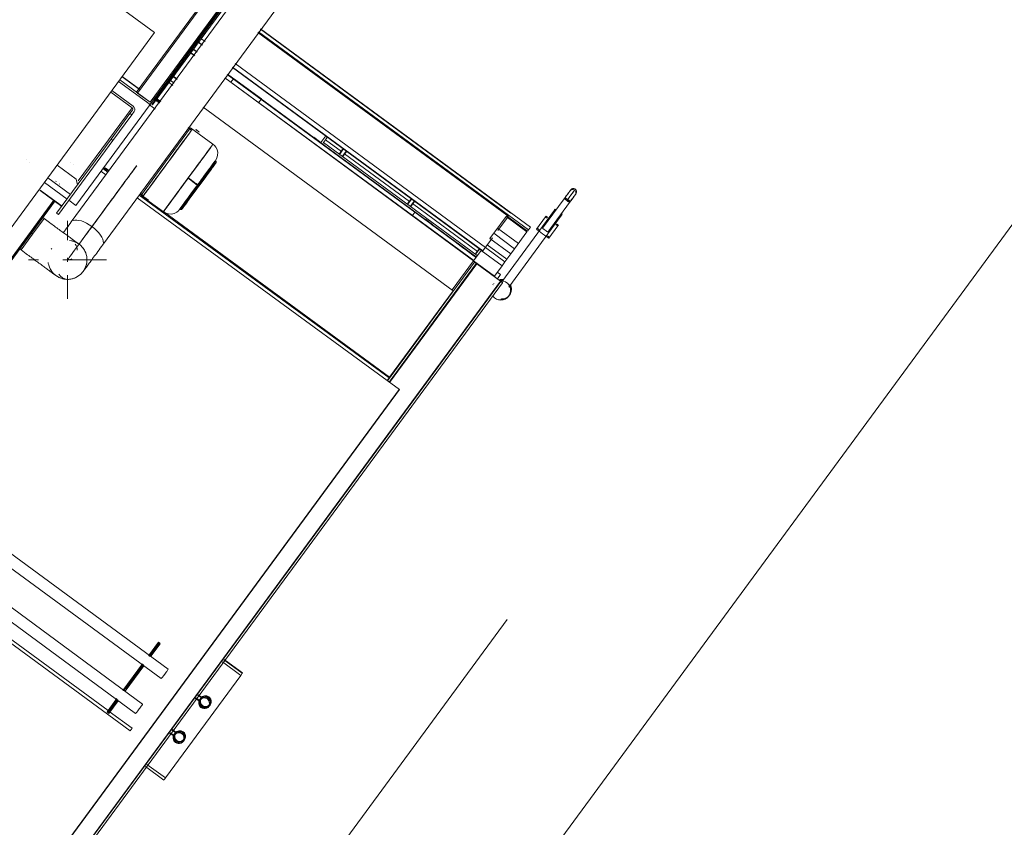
# Model space of a CAD drawing. Header units: metres. Extents: x 135583 to 135939, y 457896 to 458258.
# Tile 160 of 256: x 135760.85 to 135763.12, y 457917.88 to 457919.75. Entities that reach past the tile are written whole.
import ezdxf

# ---------------------------------------------------------------- set-up
doc = ezdxf.new("R2010")
doc.units = ezdxf.units.M
doc.linetypes.add('Hidden', pattern=[4, 2, -2])
doc.layers.add('NIEUWE INSTALLATIE', color=250, linetype='Continuous', lineweight=0)

msp = doc.modelspace()

# ---------------------------------------------------------------- linework, layer by layer
at = {"layer": 'NIEUWE INSTALLATIE'}
for p, q in [((135767.4175, 457925.0987), (135758.9806, 457913.6148)), ((135767.4175, 457925.0987), (135758.9806, 457913.6148)), ((135762.9012, 457921.9172), (135760.9665, 457919.2839)), ((135761.0391, 457919.2306), (135762.9737, 457921.8639)), ((135761.5423, 457920.1621), (135761.1165, 457919.5827)), ((135761.5455, 457920.1614), (135761.1197, 457919.5819)), ((135761.1487, 457919.5606), (135761.5745, 457920.1401)), ((135761.1504, 457919.5578), (135761.5761, 457920.1372)), ((135761.5737, 457920.1306), (135761.1586, 457919.5656)), ((135761.1603, 457919.5628), (135761.5753, 457920.1278)), ((135760.7722, 457920.0058), (135761.159, 457919.7216)), ((135760.7865, 457919.2145), (135761.159, 457919.7216)), ((135761.2756, 457919.7007), (135761.2658, 457919.7079)), ((135761.3979, 457919.7217), (135761.973, 457919.2992)), ((135761.9766, 457919.2974), (135761.3983, 457919.7222)), ((135761.3992, 457919.7233), (135762.0225, 457919.2654)), ((135762.0227, 457919.2656), (135761.3993, 457919.7236)), ((135761.4035, 457919.7292), (135761.9817, 457919.3044)), ((135762.0275, 457919.272), (135761.4041, 457919.73)), ((135761.2595, 457919.6993), (135761.2692, 457919.6921)), ((135761.2696, 457919.6927), (135761.2599, 457919.6999)), ((135761.2696, 457919.6927), (135761.2599, 457919.6999)), ((135761.2514, 457919.668), (135761.2417, 457919.6751)), ((135761.2518, 457919.6684), (135761.242, 457919.6756)), ((135761.2477, 457919.6833), (135761.2574, 457919.6761)), ((135761.2578, 457919.6766), (135761.2481, 457919.6838)), ((135761.3387, 457919.6411), (135761.9138, 457919.2186)), ((135761.9174, 457919.2168), (135761.3391, 457919.6416)), ((135761.9174, 457919.2168), (135761.3391, 457919.6416)), ((135761.9233, 457919.2249), (135761.345, 457919.6497)), ((135761.084, 457919.6194), (135761.1233, 457919.5904)), ((135761.1239, 457919.5911), (135761.0845, 457919.6201)), ((135761.2015, 457919.6204), (135761.2111, 457919.6133)), ((135761.2035, 457919.6198), (135761.2019, 457919.6209)), ((135761.2036, 457919.6198), (135761.2033, 457919.6194)), ((135761.2036, 457919.6198), (135761.2033, 457919.6194)), ((135761.2036, 457919.6198), (135761.2033, 457919.6194)), ((135761.2033, 457919.6194), (135761.2036, 457919.6198)), ((135761.2035, 457919.6193), (135761.2038, 457919.6197)), ((135761.2036, 457919.6198), (135761.2036, 457919.6198)), ((135761.2036, 457919.6198), (135761.205, 457919.6187)), ((135761.2036, 457919.6198), (135761.2036, 457919.6198)), ((135761.2037, 457919.6191), (135761.204, 457919.6195)), ((135761.2042, 457919.6187), (135761.2045, 457919.6191)), ((135761.2045, 457919.6185), (135761.2048, 457919.6189)), ((135761.205, 457919.6187), (135761.2047, 457919.6183)), ((135761.2048, 457919.6183), (135761.2051, 457919.6187)), ((135761.2049, 457919.6182), (135761.2052, 457919.6186)), ((135761.2052, 457919.6186), (135761.205, 457919.6187)), ((135761.205, 457919.6187), (135761.2057, 457919.6182)), ((135761.2115, 457919.6139), (135761.205, 457919.6187)), ((135761.205, 457919.6181), (135761.2053, 457919.6185)), ((135761.207, 457919.6173), (135761.2053, 457919.6185)), ((135761.2057, 457919.6182), (135761.2054, 457919.6178)), ((135761.2058, 457919.6181), (135761.2056, 457919.6177)), ((135761.206, 457919.618), (135761.2057, 457919.6176)), ((135761.2062, 457919.6178), (135761.2059, 457919.6174)), ((135761.2063, 457919.6177), (135761.206, 457919.6173)), ((135761.2064, 457919.6177), (135761.2061, 457919.6173)), ((135761.2062, 457919.6172), (135761.2065, 457919.6176)), ((135761.2065, 457919.6176), (135761.2062, 457919.6172)), ((135761.2067, 457919.6169), (135761.207, 457919.6173)), ((135761.2094, 457919.6156), (135761.207, 457919.6173)), ((135761.2072, 457919.6165), (135761.2075, 457919.6169)), ((135761.896, 457919.1944), (135761.321, 457919.6169)), ((135761.8963, 457919.1949), (135761.3213, 457919.6173)), ((135761.3269, 457919.625), (135761.7601, 457919.3068)), ((135761.9023, 457919.2031), (135761.3273, 457919.6256)), ((135761.076, 457919.6085), (135761.1485, 457919.5552)), ((135761.1487, 457919.5606), (135761.0786, 457919.6121)), ((135761.1914, 457919.6067), (135761.201, 457919.5996)), ((135761.195, 457919.6115), (135761.2046, 457919.6044)), ((135761.2077, 457919.6161), (135761.208, 457919.6165)), ((135761.2082, 457919.6158), (135761.2085, 457919.6162)), ((135761.2084, 457919.6156), (135761.2087, 457919.616)), ((135761.2088, 457919.6154), (135761.2091, 457919.6158)), ((135761.2091, 457919.6158), (135761.2107, 457919.6146)), ((135761.2092, 457919.6149), (135761.2095, 457919.6153)), ((135761.2093, 457919.6149), (135761.2096, 457919.6153)), ((135761.2095, 457919.6148), (135761.2098, 457919.6152)), ((135761.3354, 457919.607), (135761.3411, 457919.6147)), ((135761.3411, 457919.6147), (135761.3416, 457919.6154)), ((135761.4061, 457919.5681), (135761.3416, 457919.6154)), ((135761.0577, 457919.5837), (135761.1069, 457919.5476)), ((135761.1096, 457919.5512), (135761.0604, 457919.5873)), ((135761.1487, 457919.5606), (135761.1197, 457919.5819)), ((135761.1485, 457919.5552), (135760.9772, 457919.3221)), ((135761.1465, 457919.5552), (135761.1607, 457919.5448)), ((135761.1485, 457919.5552), (135761.1504, 457919.5578)), ((135761.1524, 457919.5555), (135761.1586, 457919.564)), ((135761.154, 457919.5543), (135761.1524, 457919.5555)), ((135761.1603, 457919.5628), (135761.154, 457919.5543)), ((135761.161, 457919.5652), (135761.1705, 457919.5582)), ((135761.1627, 457919.5676), (135761.1723, 457919.5606)), ((135761.1638, 457919.5691), (135761.1734, 457919.5621)), ((135761.2713, 457919.5493), (135761.8487, 457919.125)), ((135761.3999, 457919.5596), (135761.4056, 457919.5673)), ((135761.4056, 457919.5673), (135761.4061, 457919.5681)), ((135761.1069, 457919.5476), (135760.9829, 457919.3789)), ((135761.0587, 457919.4753), (135761.1021, 457919.5343)), ((135761.1062, 457919.5314), (135761.0628, 457919.4723)), ((135761.1021, 457919.5343), (135761.108, 457919.5423)), ((135761.1021, 457919.5343), (135761.1062, 457919.5314)), ((135761.112, 457919.5394), (135761.1062, 457919.5314)), ((135761.2423, 457919.5013), (135761.1846, 457919.4227)), ((135761.2445, 457919.4959), (135761.2364, 457919.5018)), ((135761.2364, 457919.5017), (135761.2399, 457919.498)), ((135761.2444, 457919.4958), (135761.2364, 457919.5017)), ((135761.2446, 457919.4961), (135761.2365, 457919.502)), ((135761.2399, 457919.4981), (135761.2405, 457919.4975)), ((135761.294, 457919.4634), (135761.2423, 457919.5013)), ((135761.5429, 457919.4672), (135761.5547, 457919.4832)), ((135761.0587, 457919.4753), (135760.9328, 457919.3039)), ((135761.0628, 457919.4723), (135760.9369, 457919.301)), ((135761.0628, 457919.4723), (135761.0587, 457919.4753)), ((135761.5268, 457919.479), (135761.5272, 457919.4795)), ((135761.5429, 457919.4672), (135761.5268, 457919.479)), ((135761.5433, 457919.4677), (135761.5272, 457919.4795)), ((135761.5429, 457919.4672), (135761.5433, 457919.4677)), ((135761.5539, 457919.4737), (135761.5492, 457919.4672)), ((135761.9046, 457919.2061), (135761.5492, 457919.4672)), ((135761.5588, 457919.4803), (135761.5539, 457919.4737)), ((135761.591, 457919.4464), (135761.5539, 457919.4737)), ((135761.595, 457919.4536), (135761.5854, 457919.4406)), ((135761.5958, 457919.453), (135761.5862, 457919.44)), ((135761.5925, 457919.4503), (135761.5922, 457919.4493)), ((135761.6023, 457919.4483), (135761.5927, 457919.4352)), ((135761.5935, 457919.4346), (135761.6031, 457919.4477)), ((135761.7481, 457919.331), (135761.5974, 457919.4417)), ((135761.5998, 457919.4437), (135761.6006, 457919.4443)), ((135760.8627, 457919.428), (135760.8627, 457919.428)), ((135760.8707, 457919.422), (135760.8707, 457919.4221)), ((135760.9339, 457919.4152), (135760.9783, 457919.3826)), ((135760.964, 457919.4223), (135760.9639, 457919.4222)), ((135760.9639, 457919.4222), (135760.9639, 457919.4222)), ((135760.972, 457919.4163), (135760.972, 457919.4163)), ((135760.972, 457919.4163), (135760.972, 457919.4163)), ((135761.1846, 457919.4227), (135761.1285, 457919.3465)), ((135761.3003, 457919.4246), (135761.2994, 457919.4253)), ((135761.3003, 457919.4246), (135761.2996, 457919.4238)), ((135761.0352, 457919.401), (135761.0465, 457919.3927)), ((135761.0399, 457919.4074), (135761.0513, 457919.3991)), ((135761.053, 457919.4015), (135761.0417, 457919.4098)), ((135761.053, 457919.4015), (135761.0417, 457919.4098)), ((135761.0452, 457919.4093), (135761.054, 457919.4028)), ((135761.2462, 457919.3983), (135761.2362, 457919.3848)), ((135760.9047, 457919.3754), (135760.9571, 457919.3369)), ((135760.9127, 457919.3862), (135760.965, 457919.3477)), ((135760.9314, 457919.3779), (135760.9311, 457919.3776)), ((135760.9314, 457919.3779), (135760.9314, 457919.3779)), ((135760.9392, 457919.3716), (135760.9394, 457919.372)), ((135760.9392, 457919.3716), (135760.9392, 457919.3716)), ((135760.9394, 457919.372), (135760.9395, 457919.372)), ((135760.981, 457919.3695), (135760.9783, 457919.3826)), ((135761.2181, 457919.3128), (135761.2589, 457919.3683)), ((135761.2362, 457919.3848), (135761.2201, 457919.3628)), ((135761.2707, 457919.3814), (135761.2704, 457919.3816)), ((135760.8951, 457919.3575), (135760.9452, 457919.3207)), ((135760.8951, 457919.3563), (135760.9446, 457919.3199)), ((135761.1238, 457919.346), (135761.7008, 457918.9237)), ((135761.1254, 457919.3507), (135761.13, 457919.3484)), ((135761.1449, 457919.334), (135761.1254, 457919.3483)), ((135761.1449, 457919.334), (135761.1254, 457919.3483)), ((135761.1255, 457919.3508), (135761.13, 457919.3485)), ((135761.1264, 457919.3496), (135761.1333, 457919.3445)), ((135761.1276, 457919.3452), (135761.1793, 457919.3072)), ((135761.2502, 457919.3542), (135761.2505, 457919.354)), ((135760.1168, 457918.2268), (135760.9291, 457919.3325)), ((135760.6104, 457918.9045), (135760.9263, 457919.3346)), ((135760.6107, 457918.9043), (135760.9266, 457919.3343)), ((135760.9284, 457919.333), (135760.6125, 457918.903)), ((135760.9291, 457919.3325), (135760.9008, 457919.294)), ((135760.9772, 457919.3221), (135760.9611, 457919.3339)), ((135761.1191, 457919.3396), (135761.6961, 457918.9173)), ((135761.2053, 457919.3426), (135761.193, 457919.3259)), ((135761.7522, 457919.3382), (135761.7426, 457919.3251)), ((135761.753, 457919.3376), (135761.7434, 457919.3245)), ((135761.7497, 457919.3348), (135761.7493, 457919.3338)), ((135761.7594, 457919.3328), (135761.7498, 457919.3198)), ((135761.7506, 457919.3192), (135761.7602, 457919.3322)), ((135761.9053, 457919.2155), (135761.7546, 457919.3262)), ((135761.7569, 457919.3282), (135761.7578, 457919.3289)), ((135762.1055, 457919.3377), (135762.0552, 457919.2692)), ((135762.0673, 457919.2603), (135762.1176, 457919.3288)), ((135760.9369, 457919.301), (135760.9328, 457919.3039)), ((135761.1843, 457919.3141), (135761.1793, 457919.3072)), ((135761.7017, 457918.9249), (135761.18, 457919.3082)), ((135761.7017, 457918.9249), (135761.18, 457919.3082)), ((135761.2172, 457919.3135), (135761.2181, 457919.3128)), ((135761.2235, 457919.3201), (135761.2181, 457919.3128)), ((135761.2218, 457919.3197), (135761.2202, 457919.3176)), ((135761.7601, 457919.3068), (135761.7545, 457919.2991)), ((135762.0831, 457919.3115), (135761.9611, 457919.1454)), ((135761.9772, 457919.1335), (135762.0993, 457919.2997)), ((135762.0847, 457919.3137), (135762.0832, 457919.3116)), ((135762.0993, 457919.2997), (135762.1009, 457919.3019)), ((135760.8741, 457919.2577), (135760.9008, 457919.294)), ((135760.904, 457919.2916), (135760.8773, 457919.2554)), ((135760.8773, 457919.2554), (135760.904, 457919.2916)), ((135760.904, 457919.2916), (135760.9008, 457919.294)), ((135760.9161, 457919.2828), (135760.904, 457919.2916)), ((135760.9579, 457919.2421), (135760.9579, 457919.2862)), ((135761.7847, 457919.2895), (135761.7851, 457919.29)), ((135761.8008, 457919.2777), (135761.7847, 457919.2895)), ((135761.8012, 457919.2782), (135761.7851, 457919.29)), ((135761.902, 457919.2026), (135761.799, 457919.2783)), ((135761.8008, 457919.2777), (135761.8012, 457919.2782)), ((135761.9424, 457919.2576), (135761.9709, 457919.2963)), ((135761.9766, 457919.2974), (135761.9519, 457919.2638)), ((135761.9709, 457919.2963), (135762.0192, 457919.2608)), ((135761.9722, 457919.2982), (135762.0206, 457919.2627)), ((135762.062, 457919.2954), (135762.0413, 457919.2672)), ((135762.0636, 457919.2976), (135762.062, 457919.2955)), ((135762.0902, 457919.2747), (135762.0918, 457919.2769)), ((135760.8475, 457919.2215), (135760.8741, 457919.2577)), ((135760.8773, 457919.2554), (135760.8507, 457919.2191)), ((135760.8507, 457919.2191), (135760.8773, 457919.2554)), ((135760.8741, 457919.2577), (135760.8773, 457919.2554)), ((135761.9423, 457919.2575), (135761.9337, 457919.2457)), ((135761.9424, 457919.2576), (135761.9907, 457919.222)), ((135761.9998, 457919.2344), (135761.9514, 457919.2699)), ((135762.0192, 457919.2608), (135761.9907, 457919.222)), ((135762.0205, 457919.2626), (135762.0225, 457919.2654)), ((135762.0225, 457919.2654), (135762.0227, 457919.2656)), ((135762.0275, 457919.272), (135762.0227, 457919.2656)), ((135762.0695, 457919.2465), (135762.0902, 457919.2747)), ((135761.9395, 457919.2469), (135761.9174, 457919.2168)), ((135761.9728, 457919.1977), (135761.9277, 457919.2308)), ((135761.9337, 457919.2457), (135761.9363, 457919.2493)), ((135761.9337, 457919.2457), (135761.982, 457919.2102)), ((135760.8475, 457919.2215), (135760.8507, 457919.2191)), ((135760.8507, 457919.2191), (135760.8628, 457919.2102)), ((135760.9203, 457919.2209), (135760.9214, 457919.2224)), ((135761.9133, 457919.218), (135761.8956, 457919.1939)), ((135761.9093, 457919.2227), (135761.8997, 457919.2097)), ((135761.9101, 457919.2221), (135761.9005, 457919.2091)), ((135761.9068, 457919.2193), (135761.9065, 457919.2184)), ((135761.9138, 457919.2186), (135761.9133, 457919.218)), ((135761.9616, 457919.1825), (135761.9133, 457919.218)), ((135761.9231, 457919.2246), (135761.9683, 457919.1915)), ((135761.9728, 457919.1977), (135761.982, 457919.2102)), ((135761.982, 457919.2102), (135761.9907, 457919.222)), ((135760.8679, 457919.1962), (135760.8911, 457919.1962)), ((135760.9468, 457919.1962), (135761.0479, 457919.1962)), ((135760.9579, 457919.1921), (135760.9579, 457919.2011)), ((135761.6969, 457918.9167), (135761.8982, 457919.1908)), ((135761.9023, 457919.1878), (135761.7009, 457918.9138)), ((135761.9031, 457919.1872), (135761.7018, 457918.9132)), ((135761.8463, 457919.1268), (135761.8956, 457919.1939)), ((135761.8956, 457919.1939), (135761.895, 457919.1931)), ((135761.895, 457919.1931), (135761.9434, 457919.1576)), ((135761.8952, 457919.1934), (135761.8985, 457919.191)), ((135761.8956, 457919.1939), (135761.9439, 457919.1584)), ((135761.8983, 457919.1908), (135761.8985, 457919.1911)), ((135761.8985, 457919.1912), (135761.8999, 457919.1901)), ((135761.9031, 457919.1872), (135761.9579, 457919.1469)), ((135761.9034, 457919.1876), (135761.9582, 457919.1473)), ((135761.9616, 457919.1825), (135761.9683, 457919.1915)), ((135761.9683, 457919.1915), (135761.9728, 457919.1977)), ((135761.9439, 457919.1584), (135761.9616, 457919.1825)), ((135761.958, 457919.1622), (135761.9507, 457919.1676)), ((135761.958, 457919.1622), (135761.9509, 457919.1527)), ((135761.9579, 457919.1469), (135758.4055, 457914.3117)), ((135758.4064, 457914.3111), (135761.9587, 457919.1463)), ((135761.9627, 457919.1434), (135758.4104, 457914.3082)), ((135760.9579, 457919.1062), (135760.9579, 457919.1607)), ((135761.9413, 457919.1395), (135761.9408, 457919.1389)), ((135761.9429, 457919.1417), (135761.9424, 457919.1411)), ((135761.963, 457919.1438), (135761.9627, 457919.1434)), ((135761.8487, 457919.125), (135761.7017, 457918.9249)), ((135761.4474, 457919.1106), (135761.4408, 457919.1155)), ((135761.9771, 457919.1122), (135761.9775, 457919.1129)), ((135761.9787, 457919.1144), (135761.9791, 457919.1151)), ((135761.6961, 457918.9173), (135761.7008, 457918.9237)), ((135761.6961, 457918.9173), (135761.7245, 457918.8964)), ((135761.7008, 457918.9237), (135761.7017, 457918.9249)), ((135761.7244, 457918.8965), (135760.5403, 457917.2848)), ((135761.7245, 457918.8964), (135760.5404, 457917.2847)), ((135761.7244, 457918.8965), (135761.7245, 457918.8964)), ((135761.1905, 457918.2503), (135760.5462, 457918.7234)), ((135760.5303, 457918.7017), (135761.1746, 457918.2286)), ((135761.1313, 457918.1697), (135760.487, 457918.6428)), ((135761.1026, 457918.1076), (135760.4053, 457918.6196)), ((135760.4711, 457918.6211), (135761.1153, 457918.148)), ((135761.0519, 457918.1547), (135760.493, 457918.5651)), ((135761.1679, 457918.3126), (135761.1449, 457918.2813)), ((135761.1703, 457918.3109), (135761.1473, 457918.2795)), ((135761.1481, 457918.2821), (135761.1694, 457918.3111)), ((135761.1505, 457918.2803), (135761.1718, 457918.3093)), ((135761.1694, 457918.3111), (135761.1679, 457918.3126)), ((135761.1679, 457918.3126), (135761.1703, 457918.3109)), ((135761.1694, 457918.3111), (135761.1718, 457918.3093)), ((135761.1718, 457918.3093), (135761.1703, 457918.3109)), ((135761.1505, 457918.2803), (135761.1481, 457918.2821)), ((135761.1313, 457918.2628), (135761.0857, 457918.2007)), ((135761.0889, 457918.2015), (135761.1315, 457918.2595)), ((135761.0913, 457918.1997), (135761.134, 457918.2578)), ((135761.1338, 457918.2611), (135761.0923, 457918.2047)), ((135761.1315, 457918.2595), (135761.134, 457918.2578)), ((135761.3157, 457918.267), (135761.3581, 457918.2359)), ((135761.3193, 457918.2719), (135761.3616, 457918.2408)), ((135761.32, 457918.2728), (135761.3623, 457918.2417)), ((135761.3581, 457918.2359), (135761.184, 457917.999)), ((135761.3616, 457918.2408), (135761.3581, 457918.2359)), ((135761.3623, 457918.2417), (135761.3616, 457918.2408)), ((135761.0913, 457918.1997), (135761.0889, 457918.2015)), ((135761.2591, 457918.19), (135761.2665, 457918.1846)), ((135761.2593, 457918.1903), (135761.2667, 457918.1849)), ((135761.2597, 457918.1908), (135761.267, 457918.1854)), ((135761.2599, 457918.1911), (135761.2672, 457918.1857)), ((135761.2656, 457918.1835), (135761.2667, 457918.1849)), ((135761.267, 457918.1854), (135761.2665, 457918.1846)), ((135761.2667, 457918.1849), (135761.2672, 457918.1857)), ((135761.0721, 457918.1823), (135761.0495, 457918.1515)), ((135761.051, 457918.1499), (135761.0723, 457918.1789)), ((135761.0745, 457918.1805), (135761.0519, 457918.1497)), ((135761.0534, 457918.1482), (135761.0748, 457918.1772)), ((135761.0723, 457918.1789), (135761.0748, 457918.1772)), ((135761.2611, 457918.1774), (135761.2538, 457918.1828)), ((135761.2539, 457918.183), (135761.2613, 457918.1776)), ((135761.2617, 457918.1782), (135761.2543, 457918.1836)), ((135761.2545, 457918.1839), (135761.2619, 457918.1784)), ((135761.2617, 457918.1782), (135761.2611, 457918.1774)), ((135761.2613, 457918.1776), (135761.2611, 457918.1774)), ((135761.2613, 457918.1776), (135761.2619, 457918.1784)), ((135761.2619, 457918.1784), (135761.2634, 457918.1804)), ((135761.2656, 457918.1835), (135761.2634, 457918.1804)), ((135761.2851, 457918.1645), (135761.2873, 457918.1676)), ((135761.0495, 457918.1515), (135761.0519, 457918.1497)), ((135761.0495, 457918.1515), (135761.051, 457918.1499)), ((135761.0534, 457918.1482), (135761.051, 457918.1499)), ((135761.0519, 457918.1497), (135761.0534, 457918.1482)), ((135761.1073, 457918.114), (135761.0543, 457918.1529)), ((135761.1073, 457918.114), (135761.1026, 457918.1076)), ((135761.2019, 457918.0968), (135761.1945, 457918.1022)), ((135761.1947, 457918.1025), (135761.2021, 457918.097)), ((135761.2025, 457918.0976), (135761.1951, 457918.103)), ((135761.1953, 457918.1033), (135761.2027, 457918.0979)), ((135761.1998, 457918.1095), (135761.2072, 457918.104)), ((135761.2, 457918.1098), (135761.2074, 457918.1043)), ((135761.2004, 457918.1103), (135761.2078, 457918.1048)), ((135761.2006, 457918.1106), (135761.208, 457918.1051)), ((135761.2025, 457918.0976), (135761.2019, 457918.0968)), ((135761.2021, 457918.097), (135761.2019, 457918.0968)), ((135761.2021, 457918.097), (135761.2027, 457918.0979)), ((135761.2027, 457918.0979), (135761.2042, 457918.0999)), ((135761.2064, 457918.1029), (135761.2042, 457918.0999)), ((135761.2064, 457918.1029), (135761.2074, 457918.1043)), ((135761.2078, 457918.1048), (135761.2072, 457918.104)), ((135761.2074, 457918.1043), (135761.208, 457918.1051)), ((135761.2259, 457918.0839), (135761.2281, 457918.087)), ((135761.138, 457918.0254), (135761.1805, 457917.9942)), ((135761.184, 457917.999), (135761.1415, 457918.0302))]:
    msp.add_line(p, q, dxfattribs=at)
at = {"layer": 'NIEUWE INSTALLATIE', "linetype": 'Hidden'}
msp.add_line((135758.4213, 457913.5296), (135765.8222, 457923.6032), dxfattribs=at)
at = {"layer": 'NIEUWE INSTALLATIE', "flags": 128}
for points in [[(135761.2073, 457919.6167), (135761.2074, 457919.6168), (135761.2075, 457919.6169)], [(135761.2087, 457919.616), (135761.2081, 457919.6164), (135761.2075, 457919.6169)], [(135761.2075, 457919.6169), (135761.2077, 457919.6167), (135761.208, 457919.6165)], [(135761.2376, 457919.5005), (135761.2382, 457919.4999), (135761.2388, 457919.4993)], [(135761.2388, 457919.4993), (135761.2394, 457919.4987), (135761.2399, 457919.4981)], [(135761.2997, 457919.4258), (135761.303, 457919.4316), (135761.3047, 457919.4379), (135761.3048, 457919.4446), (135761.3033, 457919.451), (135761.3003, 457919.4568), (135761.2972, 457919.4606), (135761.294, 457919.4634)], [(135761.2618, 457919.3674), (135761.2705, 457919.3793), (135761.2779, 457919.3893), (135761.2787, 457919.3904), (135761.2849, 457919.3989), (135761.2903, 457919.4062), (135761.291, 457919.4071), (135761.2916, 457919.4079), (135761.2922, 457919.4088), (135761.2963, 457919.4143), (135761.2992, 457919.4183), (135761.2994, 457919.4186), (135761.3007, 457919.4204), (135761.3008, 457919.4205), (135761.3009, 457919.4206), (135761.3004, 457919.4199), (135761.2986, 457919.4176), (135761.2983, 457919.4171), (135761.298, 457919.4167), (135761.2976, 457919.4162), (135761.2972, 457919.4156), (135761.2941, 457919.4113), (135761.2935, 457919.4106), (135761.29, 457919.4058), (135761.2828, 457919.396), (135761.2785, 457919.3902), (135761.2777, 457919.389), (135761.2768, 457919.3878), (135761.2759, 457919.3866), (135761.275, 457919.3854), (135761.2742, 457919.3842), (135761.2733, 457919.383), (135761.2723, 457919.3818), (135761.2714, 457919.3805), (135761.2705, 457919.3793), (135761.2696, 457919.378), (135761.2687, 457919.3768), (135761.2677, 457919.3755), (135761.2668, 457919.3742), (135761.2659, 457919.373), (135761.2649, 457919.3717), (135761.264, 457919.3704), (135761.263, 457919.3691), (135761.2621, 457919.3678), (135761.2612, 457919.3667)], [(135761.3003, 457919.4246), (135761.3007, 457919.4243), (135761.301, 457919.4238), (135761.3012, 457919.4234), (135761.3014, 457919.4229), (135761.3014, 457919.4223), (135761.3014, 457919.4218), (135761.3012, 457919.4213), (135761.301, 457919.4208), (135761.3009, 457919.4206)], [(135761.2612, 457919.3666), (135761.2608, 457919.3661), (135761.2544, 457919.3574), (135761.2535, 457919.3561), (135761.2526, 457919.3549), (135761.2453, 457919.3449), (135761.239, 457919.3364), (135761.2382, 457919.3353), (135761.2375, 457919.3343), (135761.2367, 457919.3333), (135761.236, 457919.3323), (135761.2309, 457919.3253), (135761.2268, 457919.3197), (135761.2239, 457919.3158), (135761.2236, 457919.3154), (135761.2234, 457919.3151), (135761.2222, 457919.3135), (135761.2225, 457919.3139), (135761.224, 457919.316), (135761.2243, 457919.3164), (135761.2271, 457919.3201), (135761.2275, 457919.3208), (135761.228, 457919.3214), (135761.2285, 457919.3221), (135761.232, 457919.3269), (135761.2326, 457919.3277), (135761.2398, 457919.3374), (135761.2405, 457919.3385), (135761.2444, 457919.3437), (135761.2452, 457919.3449), (135761.2467, 457919.3468), (135761.2475, 457919.348), (135761.2484, 457919.3492), (135761.2493, 457919.3504), (135761.2502, 457919.3517), (135761.2511, 457919.3529), (135761.2521, 457919.3542), (135761.253, 457919.3554), (135761.2539, 457919.3567), (135761.2548, 457919.3579), (135761.2558, 457919.3592), (135761.2567, 457919.3605), (135761.2576, 457919.3617), (135761.2586, 457919.363), (135761.2595, 457919.3643), (135761.2605, 457919.3656), (135761.2612, 457919.3667)], [(135762.1057, 457919.338), (135762.1073, 457919.3401), (135762.1092, 457919.3427), (135762.1114, 457919.3457), (135762.1139, 457919.3491), (135762.1164, 457919.3525), (135762.1175, 457919.3541), (135762.1183, 457919.3552), (135762.1188, 457919.3559), (135762.1189, 457919.3559), (135762.1185, 457919.3554), (135762.1177, 457919.3543), (135762.1166, 457919.3529), (135762.1154, 457919.3513), (135762.1127, 457919.3475), (135762.1101, 457919.344), (135762.1074, 457919.3403), (135762.1064, 457919.339), (135762.1055, 457919.3377)], [(135762.1176, 457919.3288), (135762.1192, 457919.331), (135762.1211, 457919.3336), (135762.1233, 457919.3366), (135762.1258, 457919.34), (135762.1284, 457919.3435), (135762.1295, 457919.3451), (135762.1304, 457919.3463), (135762.1309, 457919.347), (135762.131, 457919.3471), (135762.1306, 457919.3466), (135762.1298, 457919.3455), (135762.1288, 457919.3441), (135762.1276, 457919.3425), (135762.1249, 457919.3389), (135762.1224, 457919.3354), (135762.1196, 457919.3316), (135762.1187, 457919.3303), (135762.1178, 457919.3291)], [(135762.1177, 457919.3543), (135762.118, 457919.3547), (135762.1191, 457919.3562), (135762.1199, 457919.3574), (135762.1204, 457919.358), (135762.1205, 457919.3581), (135762.1201, 457919.3575), (135762.1193, 457919.3565), (135762.1182, 457919.3551), (135762.1177, 457919.3543)], [(135762.1294, 457919.3576), (135762.1279, 457919.3584), (135762.1262, 457919.3589), (135762.1245, 457919.359), (135762.1227, 457919.3587), (135762.1212, 457919.358), (135762.1198, 457919.3569), (135762.1189, 457919.356)], [(135762.131, 457919.3598), (135762.1295, 457919.3606), (135762.1278, 457919.3611), (135762.1261, 457919.3612), (135762.1243, 457919.3609), (135762.1227, 457919.3602), (135762.1214, 457919.3591), (135762.1205, 457919.3582)], [(135762.1294, 457919.3576), (135762.1307, 457919.3564), (135762.1316, 457919.3549), (135762.1322, 457919.3533), (135762.1324, 457919.3516), (135762.1323, 457919.3498), (135762.1317, 457919.3482), (135762.131, 457919.3471)], [(135762.1304, 457919.3463), (135762.1311, 457919.3472), (135762.132, 457919.3484), (135762.1325, 457919.3491), (135762.1326, 457919.3492), (135762.1322, 457919.3487), (135762.1314, 457919.3477), (135762.1304, 457919.3463)], [(135762.131, 457919.3598), (135762.1323, 457919.3586), (135762.1332, 457919.3571), (135762.1338, 457919.3555), (135762.134, 457919.3537), (135762.1338, 457919.352), (135762.1333, 457919.3504), (135762.1326, 457919.3493)], [(135761.1793, 457919.3072), (135761.185, 457919.304), (135761.1914, 457919.3023), (135761.198, 457919.3022), (135761.2044, 457919.3037), (135761.2103, 457919.3067), (135761.2141, 457919.3098), (135761.2168, 457919.313)], [(135761.2221, 457919.3134), (135761.222, 457919.3133), (135761.2217, 457919.3129), (135761.2212, 457919.3126), (135761.2208, 457919.3124), (135761.2204, 457919.3123), (135761.2196, 457919.3123), (135761.2192, 457919.3123), (135761.2185, 457919.3126), (135761.2181, 457919.3128)], [(135760.9846, 457919.2324), (135760.9837, 457919.2331), (135760.9826, 457919.2339), (135760.9819, 457919.2344), (135760.9811, 457919.235), (135760.9802, 457919.2357), (135760.9792, 457919.2364), (135760.978, 457919.2372), (135760.9768, 457919.2381), (135760.9755, 457919.2391), (135760.9741, 457919.2401), (135760.9726, 457919.2412), (135760.971, 457919.2424), (135760.9693, 457919.2436), (135760.9676, 457919.2449), (135760.9657, 457919.2463), (135760.9638, 457919.2477), (135760.9618, 457919.2492), (135760.9597, 457919.2507), (135760.9576, 457919.2523), (135760.9553, 457919.2539), (135760.9531, 457919.2556), (135760.9507, 457919.2573), (135760.9483, 457919.259), (135760.9459, 457919.2608), (135760.9434, 457919.2627), (135760.9409, 457919.2645), (135760.9383, 457919.2664), (135760.9357, 457919.2683), (135760.9331, 457919.2703), (135760.9304, 457919.2722), (135760.9277, 457919.2742), (135760.925, 457919.2762), (135760.9223, 457919.2782), (135760.9195, 457919.2802), (135760.9168, 457919.2822), (135760.9161, 457919.2828)], [(135760.9482, 457919.259), (135760.9507, 457919.2623), (135760.9532, 457919.2657), (135760.9557, 457919.2692), (135760.9584, 457919.2728), (135760.9611, 457919.2765), (135760.9639, 457919.2803), (135760.9665, 457919.2839)], [(135761.0391, 457919.2306), (135761.0362, 457919.2268), (135761.0334, 457919.223), (135761.0307, 457919.2193), (135761.0281, 457919.2157), (135761.0255, 457919.2121), (135761.023, 457919.2087), (135761.0206, 457919.2055), (135761.0183, 457919.2023), (135761.016, 457919.1992), (135761.0139, 457919.1963), (135761.0118, 457919.1935), (135761.0099, 457919.1909), (135761.008, 457919.1883), (135761.0063, 457919.186), (135761.0046, 457919.1837), (135761.0031, 457919.1817), (135761.0017, 457919.1797), (135761.0004, 457919.178), (135760.9992, 457919.1764), (135760.9982, 457919.1749), (135760.9972, 457919.1737), (135760.9964, 457919.1726), (135760.9957, 457919.1716), (135760.9952, 457919.1709), (135760.9947, 457919.1703), (135760.9942, 457919.1696)], [(135760.8628, 457919.2102), (135760.8655, 457919.2082), (135760.8683, 457919.2062), (135760.871, 457919.2042), (135760.8737, 457919.2022), (135760.8764, 457919.2002), (135760.8791, 457919.1983), (135760.8817, 457919.1963), (135760.8843, 457919.1944), (135760.8869, 457919.1925), (135760.8895, 457919.1906), (135760.892, 457919.1888), (135760.8944, 457919.187), (135760.8968, 457919.1852), (135760.8992, 457919.1835), (135760.9015, 457919.1818), (135760.9037, 457919.1802), (135760.9058, 457919.1786), (135760.9079, 457919.177), (135760.91, 457919.1756), (135760.9119, 457919.1741), (135760.9138, 457919.1728), (135760.9156, 457919.1714), (135760.9173, 457919.1702), (135760.9189, 457919.169), (135760.9204, 457919.1679), (135760.9219, 457919.1668), (135760.9232, 457919.1658), (135760.9244, 457919.1649), (135760.9256, 457919.1641), (135760.9266, 457919.1633), (135760.9276, 457919.1626), (135760.9284, 457919.162), (135760.9291, 457919.1615), (135760.9298, 457919.161), (135760.9307, 457919.1603), (135760.9313, 457919.1599)], [(135760.9144, 457919.1847), (135760.914, 457919.1865), (135760.9136, 457919.1882), (135760.9133, 457919.19)], [(135760.9202, 457919.1716), (135760.9193, 457919.1731), (135760.9184, 457919.1747), (135760.9175, 457919.1763)], [(135760.9942, 457919.1695), (135760.9931, 457919.1681), (135760.9919, 457919.1667)], [(135760.9378, 457919.1559), (135760.9362, 457919.1567), (135760.9347, 457919.1576), (135760.9332, 457919.1586)], [(135760.9778, 457919.1558), (135760.9762, 457919.155), (135760.9745, 457919.1543), (135760.9728, 457919.1537), (135760.9711, 457919.1531), (135760.9694, 457919.1526), (135760.9676, 457919.1522), (135760.9659, 457919.1519), (135760.9641, 457919.1516), (135760.9623, 457919.1514), (135760.9605, 457919.1512), (135760.9587, 457919.1512), (135760.9569, 457919.1512), (135760.9551, 457919.1513), (135760.9533, 457919.1514), (135760.9515, 457919.1516), (135760.9497, 457919.1519), (135760.948, 457919.1523), (135760.9462, 457919.1527)]]:
    msp.add_lwpolyline(points, dxfattribs=at)
at = {"layer": 'NIEUWE INSTALLATIE'}
for centre, radius, start, end in [((135760.9579, 457919.1962), 0.045, 53.696, 83.696), ((135760.9579, 457919.1962), 0.045, 360, 78.0831), ((135760.9579, 457919.1962), 0.045, 15.4962, 37.1446), ((135760.9579, 457919.1962), 0.045, 210.6705, 360), ((135760.9579, 457919.2187), 0.0225, 270, 295.7035), ((135760.9579, 457919.1962), 0.045, 323.696, 353.696), ((135760.9579, 457919.1962), 0.045, 263.696, 293.696)]:
    msp.add_arc(centre, radius, start, end, dxfattribs=at)
for centre, major_axis, ratio, start_param, end_param in [((135761.2001, 457919.6222), (-0.0102, 0.0075), 0.006745, 4.120342, 4.192669), ((135761.2026, 457919.6205), (-0.00314, 0.00231), 0.006745, 2.593948, 2.639262), ((135761.206, 457919.618), (-0.00095, 0.000698), 0.006745, 1.233166, 1.5634), ((135761.2048, 457919.6188), (-0.00171, 0.00126), 0.006745, 3.636892, 4.080434), ((135761.206, 457919.618), (-0.00053, 0.00039), 0.006746, 1.570796, 1.933258), ((135761.206, 457919.618), (-0.000457, 0.000336), 0.006745, 1.952769, 2.592813), ((135761.2049, 457919.6188), (-0.00159, 0.00117), 0.006745, 3.302609, 3.6259), ((135761.2057, 457919.6182), (-0.000851, 0.000625), 0.006746, 2.608397, 2.989466), ((135761.2047, 457919.6189), (-0.00186, 0.00137), 0.006746, 2.987666, 3.064628), ((135761.2047, 457919.6189), (-0.00186, 0.00137), 0.006746, 3.222579, 3.303568), ((135761.2081, 457919.6164), (-0.00381, 0.0028), 0.006745, 1.139703, 1.570796), ((135761.2075, 457919.6169), (-0.00151, 0.00111), 0.006745, 1.871417, 2.243634), ((135761.2081, 457919.6164), (-0.00381, 0.0028), 0.006745, 1.570796, 1.672352), ((135761.2068, 457919.6174), (-0.0026, 0.00191), 0.006746, 2.264806, 2.621303), ((135761.2081, 457919.6164), (-0.00157, 0.00115), 0.006745, 1.814888, 2.712324), ((135761.2046, 457919.6189), (-0.00513, 0.00377), 0.006745, 3.421689, 3.81883), ((135761.2069, 457919.6173), (-0.0029, 0.00213), 0.006746, 2.751613, 3.110864), ((135761.2044, 457919.6191), (-0.0054, 0.00397), 0.006745, 3.078297, 3.412179), ((135761.1048, 457919.5447), (-0.00725, 0.00533), 0.898794, 3.141593, 4.712389), ((135761.1578, 457919.5646), (-0.000806, 0.000592), 0.438371, 3.926991, 4.712389), ((135761.1578, 457919.5646), (-0.00242, 0.00178), 0.438371, 3.141593, 4.712389), ((135761.1048, 457919.5447), (-0.00322, 0.00237), 0.898794, 3.141593, 4.712389), ((135761.189, 457919.4203), (0.0568, 0.0774), 0.000001, 0.622162, 6.283185), ((135761.189, 457919.4203), (0.0557, 0.0758), 0.000001, 0.785398, 6.283185), ((135761.189, 457919.4203), (-0.0557, -0.0758), 0.000001, 3.148338, 3.932229), ((135761.2584, 457919.4945), (-0.00383, 0.00281), 0.006746, 5.833948, 6.283185), ((135761.2584, 457919.4945), (-0.00383, 0.00281), 0.006745, 0, 1.570796), ((135761.2584, 457919.4945), (-0.00383, 0.00281), 0.006746, 4.079785, 5.344992), ((135761.2584, 457919.4945), (-0.00383, 0.00281), 0.006745, 1.570796, 3.141593), ((135761.2584, 457919.4945), (-0.00383, 0.00281), 0.006745, 3.14159, 3.59083), ((135761.2366, 457919.3853), (0.0574, 0.0781), 0.000001, 0.78541, 6.283185), ((135761.2366, 457919.3853), (0.0574, 0.0781), 0.000001, 0.919855, 6.283185), ((135761.2366, 457919.3853), (0.0574, 0.0781), 0.000001, 1.003184, 6.283185), ((135761.5468, 457919.464), (0.00237, 0.00322), 0.000001, 5.497787, 6.283185), ((135761.0378, 457919.305), (0.0799, 0.1088), 0.000001, 3.925267, 9.462752), ((135761.0378, 457919.305), (0.0799, 0.1088), 0.000001, 4.455572, 8.641103), ((135761.2583, 457919.3694), (-0.0411, -0.0559), 0.000001, 3.920245, 9.418032), ((135761.2583, 457919.3694), (0.0411, 0.0559), 0.000001, 0, 5.201596), ((135761.2366, 457919.3853), (0.0574, 0.0781), 0.000001, 1.111842, 1.246846), ((135761.2592, 457919.3687), (0.0411, 0.0559), 0.000001, 4.705644, 6.283185), ((135761.2583, 457919.3694), (-0.0411, -0.0559), 0.000001, 2.641843, 2.742148), ((135761.0483, 457919.4019), (-0.0121, 0.0089), 0.006745, 0.830316, 1.570796), ((135761.0483, 457919.4019), (-0.0121, 0.0089), 0.006746, 4.712389, 5.45287), ((135761.2366, 457919.3853), (0.0574, 0.0781), 0.000001, 1.246941, 1.405298), ((135761.2583, 457919.3694), (-0.0411, -0.0559), 0.000001, 2.276541, 2.349449), ((135761.2592, 457919.3687), (0.0411, 0.0559), 0.000001, 3.141593, 4.705644), ((135761.2606, 457919.3677), (0.0101, 0.0137), 0.000001, 3.141593, 4.705644), ((135761.2606, 457919.3677), (0.0101, 0.0137), 0.000001, 4.705644, 6.283185), ((135761.2366, 457919.3853), (-0.0574, -0.0781), 0.000001, 5.004849, 7.429519), ((135761.2366, 457919.3853), (0.0574, 0.0781), 0.000001, 2.350583, 3.141593), ((135761.2366, 457919.3853), (-0.0574, -0.0781), 0.000001, 5.576006, 5.806144), ((135761.2583, 457919.3694), (0.0411, 0.0559), 0.000001, 3.141593, 3.9608), ((135761.2583, 457919.3694), (0.0411, 0.0559), 0.000001, 3.141593, 3.927194), ((135761.2583, 457919.3694), (0.0411, 0.0559), 0.000001, 3.927002, 3.927276), ((135762.1115, 457919.3333), (-0.00604, 0.00444), 0.006745, 4.712389, 6.283185), ((135762.1115, 457919.3333), (-0.00604, 0.00444), 0.006746, 0.000005, 1.570796), ((135762.1117, 457919.3335), (-0.00604, 0.00444), 0.006746, 0.000001, 1.570796), ((135762.1117, 457919.3335), (-0.00604, 0.00444), 0.006745, 4.712389, 6.283178), ((135762.1131, 457919.3355), (-0.00604, 0.00444), 0.006746, 4.712389, 6.283185), ((135762.1131, 457919.3355), (-0.00604, 0.00444), 0.006745, 0.000005, 1.570796), ((135762.1133, 457919.3357), (-0.00604, 0.00444), 0.006745, 4.712389, 6.28318), ((135762.1133, 457919.3357), (-0.00604, 0.00444), 0.006745, 0, 1.570796), ((135762.1115, 457919.3333), (-0.00604, 0.00444), 0.006745, 1.570796, 3.141588), ((135762.1115, 457919.3333), (-0.00604, 0.00444), 0.006745, 3.141593, 4.712389), ((135762.1117, 457919.3335), (-0.00604, 0.00444), 0.006745, 3.141599, 4.712389), ((135762.1117, 457919.3335), (-0.00604, 0.00444), 0.006745, 1.570796, 3.141593), ((135762.1131, 457919.3355), (-0.00604, 0.00444), 0.006745, 1.570796, 3.141587), ((135762.1131, 457919.3355), (-0.00604, 0.00444), 0.006746, 3.141593, 4.712389), ((135762.1133, 457919.3357), (-0.00604, 0.00444), 0.006745, 3.141598, 4.712389), ((135762.1133, 457919.3357), (-0.00604, 0.00444), 0.006745, 1.570796, 3.141593), ((135761.7594, 457919.3058), (-0.1418, 0.1042), 0.006745, 3.141593, 4.712389), ((135762.0777, 457919.2872), (-0.0141, 0.0104), 0.006745, 5.497787, 7.068584), ((135762.0912, 457919.3056), (-0.00806, 0.00592), 0.006745, 5.759587, 6.806784), ((135762.0928, 457919.3078), (-0.00806, 0.00592), 0.006745, 5.759587, 6.806784), ((135762.0912, 457919.3056), (-0.00806, 0.00592), 0.006745, 2.617994, 3.665191), ((135762.0928, 457919.3078), (-0.00806, 0.00592), 0.006745, 2.617994, 3.665192), ((135761.0028, 457919.2573), (-0.0363, 0.0266), 0.438371, 4.712389, 6.021386), ((135761.0028, 457919.2573), (-0.0363, 0.0266), 0.438371, 4.712389, 6.021386), ((135762.0761, 457919.2851), (-0.0141, 0.0104), 0.006745, 5.497787, 7.068583), ((135762.0761, 457919.2851), (-0.0141, 0.0104), 0.006745, 2.356195, 3.926991), ((135762.0777, 457919.2872), (-0.0141, 0.0104), 0.006745, 2.356195, 3.926991), ((135761.0028, 457919.2573), (-0.0363, 0.0266), 0.438371, 3.403392, 4.712389), ((135761.0028, 457919.2573), (-0.0363, 0.0266), 0.438371, 3.403392, 4.712389), ((135762.0554, 457919.2568), (-0.0141, 0.0104), 0.006745, 5.497787, 7.853982), ((135762.057, 457919.259), (-0.0141, 0.0104), 0.006745, 5.497787, 7.068583), ((135762.0612, 457919.2648), (-0.00604, 0.00444), 0.006745, 0.000001, 3.141593), ((135762.0612, 457919.2648), (-0.00604, 0.00444), 0.006745, 5.235988, 6.283185), ((135762.0554, 457919.2568), (-0.0141, 0.0104), 0.006745, 1.570796, 3.926991), ((135762.0612, 457919.2648), (-0.00604, 0.00444), 0.006745, 3.141592, 4.18879), ((135760.9579, 457919.2187), (0.0036, 0.0222), 1, 4.873264, 5.537652), ((135761.7594, 457919.3058), (-0.1451, 0.1066), 0.006745, 3.403392, 3.946719), ((135762.057, 457919.259), (-0.0141, 0.0104), 0.006745, 2.356195, 3.926991), ((135761.9909, 457919.2223), (-0.0089, -0.0121), 0.000001, 5.491042, 7.061838), ((135761.9034, 457919.1876), (-0.00484, 0.00355), 0.006745, 4.712389, 6.283185), ((135761.9031, 457919.1872), (-0.00484, 0.00355), 0.006745, 0.785398, 1.570796), ((135761.9034, 457919.1876), (-0.000806, 0.000592), 0.006745, 4.712389, 6.283185), ((135760.9579, 457919.1962), (-0.0287, 0.0346), 1, 1.155696, 1.554121), ((135760.9579, 457919.1737), (-0.0021, 0.0224), 1, 1.944105, 3.046584), ((135760.9579, 457919.1962), (0.0429, 0.0136), 1, 3.771054, 4.032853), ((135761.961, 457919.1284), (-0.0181, 0.0133), 0.999977, 5.121945, 5.626419), ((135761.9605, 457919.1277), (-0.0181, 0.0133), 0.999977, 5.121918, 5.564167), ((135761.9594, 457919.1262), (-0.0181, 0.0133), 0.999977, 5.122069, 5.419123), ((135761.9589, 457919.1256), (-0.0181, 0.0133), 0.999977, 3.141593, 5.392208), ((135761.9579, 457919.1469), (-0.00484, 0.00355), 0.006745, 1.570796, 3.141593), ((135761.9582, 457919.1473), (-0.000806, 0.000592), 0.006745, 3.141593, 4.712389), ((135761.9582, 457919.1473), (-0.00484, 0.00355), 0.006745, 3.141593, 4.712389), ((135761.961, 457919.1284), (-0.0181, 0.0133), 0.999977, 3.141525, 4.302805), ((135761.9594, 457919.1262), (-0.0181, 0.0133), 0.999977, 3.141575, 4.302854), ((135761.9605, 457919.1277), (-0.0181, 0.0133), 0.999977, 3.141662, 4.302941), ((135761.9589, 457919.1256), (-0.0181, 0.0133), 0.999977, 1.256711, 3.141667), ((135761.9594, 457919.1262), (-0.0181, 0.0133), 0.999977, 1.954492, 3.141558), ((135761.9605, 457919.1277), (-0.0181, 0.0133), 0.999977, 2.116807, 2.909639), ((135761.961, 457919.1284), (-0.0181, 0.0133), 0.999977, 2.186519, 2.84021), ((135761.1825, 457918.2395), (0.008, 0.0108), 0.042552, 3.141593, 4.705637), ((135761.1825, 457918.2395), (0.008, 0.0108), 0.042552, 4.705637, 6.276434), ((135761.2742, 457918.1725), (-0.0108, 0.008), 0.999977, 4.712273, 6.283069), ((135761.2765, 457918.1755), (-0.0105, 0.0077), 0.999977, 4.712329, 6.601734), ((135761.2742, 457918.1725), (-0.00923, 0.00678), 0.999977, 4.712389, 6.283185), ((135761.2765, 457918.1755), (-0.0108, 0.008), 0.999977, 4.712331, 6.283127), ((135761.2765, 457918.1755), (-0.00923, 0.00678), 0.999977, 4.712253, 6.283049), ((135761.2765, 457918.1755), (-0.0108, 0.008), 0.999977, 1.570912, 4.712505), ((135761.2765, 457918.1755), (-0.00923, 0.00678), 0.999977, 1.570524, 4.712117), ((135761.2765, 457918.1755), (-0.0105, 0.0077), 0.999977, 3.141413, 4.712209), ((135761.1233, 457918.1589), (0.008, 0.0108), 0.042552, 4.705637, 6.276434), ((135761.2742, 457918.1725), (-0.0108, 0.008), 0.999977, 0.000232, 1.571028), ((135761.2765, 457918.1755), (-0.0108, 0.008), 0.999977, 0.00029, 1.571086), ((135761.2742, 457918.1725), (-0.00923, 0.00678), 0.999977, 0.000136, 1.570933), ((135761.2765, 457918.1755), (-0.0105, 0.0077), 0.999977, 0.785398, 1.570796), ((135761.2765, 457918.1755), (-0.00923, 0.00678), 0.999977, 0.000136, 1.570933), ((135761.2742, 457918.1725), (-0.0108, 0.008), 0.999977, 1.57097, 4.712563), ((135761.2742, 457918.1725), (-0.00923, 0.00678), 0.999977, 1.570864, 4.712457), ((135761.2765, 457918.1755), (-0.0105, 0.0077), 0.999977, 1.570976, 3.141773), ((135761.1233, 457918.1589), (0.008, 0.0108), 0.042552, 3.141593, 4.705637), ((135761.215, 457918.0919), (-0.0108, 0.008), 0.999977, 0.000174, 1.57097), ((135761.2173, 457918.0949), (-0.0108, 0.008), 0.999977, 0.000116, 1.570912), ((135761.215, 457918.0919), (-0.00923, 0.00678), 0.999977, 0.000068, 1.570864), ((135761.215, 457918.0919), (-0.0108, 0.008), 0.999977, 4.712447, 6.283243), ((135761.2173, 457918.0949), (-0.0105, 0.0077), 0.999977, 0.785356, 1.570754), ((135761.2173, 457918.0949), (-0.0105, 0.0077), 0.999977, 4.712449, 6.601853), ((135761.2173, 457918.0949), (-0.00923, 0.00678), 0.999977, 6.283117, 7.853914), ((135761.215, 457918.0919), (-0.00923, 0.00678), 0.999977, 4.712593, 6.28339), ((135761.2173, 457918.0949), (-0.0108, 0.008), 0.999977, 4.712389, 6.283185), ((135761.215, 457918.0919), (-0.0108, 0.008), 0.999977, 1.570738, 4.712331), ((135761.2173, 457918.0949), (-0.00923, 0.00678), 0.999977, 4.712321, 6.283117), ((135761.215, 457918.0919), (-0.00923, 0.00678), 0.999977, 1.57066, 4.712253), ((135761.2173, 457918.0949), (-0.0108, 0.008), 0.999977, 1.570738, 4.712331), ((135761.2173, 457918.0949), (-0.00923, 0.00678), 0.999977, 1.570796, 4.712389), ((135761.2173, 457918.0949), (-0.0105, 0.0077), 0.999977, 3.141533, 4.712329), ((135761.2173, 457918.0949), (-0.0105, 0.0077), 0.999977, 1.570736, 3.141533), ((135761.184, 457917.999), (-0.00355, -0.00484), 0.000001, 4.719135, 6.289954)]:
    msp.add_ellipse(centre, major_axis=major_axis, ratio=ratio, start_param=start_param, end_param=end_param, dxfattribs=at)
for centre, major_axis in [((135761.2583, 457919.3694), (0.0411, 0.0559)), ((135761.2606, 457919.3677), (-0.0101, -0.0137))]:
    msp.add_ellipse(centre, major_axis=major_axis, ratio=0.000001, dxfattribs=at)
for points, knots in [([(135761.2704, 457919.3816), (135761.2725, 457919.3845), (135761.2759, 457919.3891), (135761.2802, 457919.395), (135761.2836, 457919.3996), (135761.2868, 457919.4039), (135761.2895, 457919.4077), (135761.292, 457919.411), (135761.2941, 457919.4139), (135761.2958, 457919.4162), (135761.297, 457919.4179), (135761.2978, 457919.419), (135761.2982, 457919.4195), (135761.2981, 457919.4194), (135761.2977, 457919.4188), (135761.2969, 457919.4177), (135761.2958, 457919.4163), (135761.2946, 457919.4145), (135761.293, 457919.4124), (135761.2912, 457919.4099), (135761.2892, 457919.4072), (135761.2869, 457919.4042), (135761.2845, 457919.4008), (135761.2818, 457919.3972), (135761.279, 457919.3934), (135761.2761, 457919.3894), (135761.273, 457919.3851), (135761.2697, 457919.3807), (135761.2654, 457919.3748), (135761.2621, 457919.3704), (135761.26, 457919.3676)], [-0.9151199, -0.9151199, -0.9151199, -0.9151199, -0.8611111, -0.8263889, -0.7916667, -0.7569444, -0.7222222, -0.6875, -0.6527778, -0.6180556, -0.5833333, -0.5486111, -0.5138889, -0.4791667, -0.4444444, -0.4166667, -0.3888889, -0.3611111, -0.3333333, -0.3055556, -0.2777778, -0.25, -0.2222222, -0.1944444, -0.1666667, -0.1388889, -0.1111111, -0.0833333, -0.0555556, 0, 0, 0, 0]), ([(135761.294, 457919.418), (135761.2934, 457919.4172), (135761.2921, 457919.4154), (135761.2899, 457919.4125), (135761.2884, 457919.4103), (135761.2875, 457919.4092)], [-0.33333333, -0.33333333, -0.33333333, -0.33333333, -0.30555556, -0.27777778, -0.25150923, -0.25150923, -0.25150923, -0.25150923]), ([(135761.299, 457919.4249), (135761.2988, 457919.4246), (135761.2983, 457919.4238), (135761.2974, 457919.4227), (135761.2969, 457919.4219), (135761.2967, 457919.4217)], [-0.44444444, -0.44444444, -0.44444444, -0.44444444, -0.41666667, -0.38888889, -0.38036633, -0.38036633, -0.38036633, -0.38036633]), ([(135761.2995, 457919.4255), (135761.2996, 457919.4256), (135761.2998, 457919.4259), (135761.2997, 457919.4258), (135761.2996, 457919.4256), (135761.2996, 457919.4256)], [-0.53311106, -0.53311106, -0.53311106, -0.53311106, -0.51388889, -0.47916667, -0.47356572, -0.47356572, -0.47356572, -0.47356572]), ([(135761.2847, 457919.4053), (135761.2838, 457919.4041), (135761.2818, 457919.4014), (135761.2788, 457919.3973), (135761.2762, 457919.3937), (135761.2745, 457919.3914), (135761.2739, 457919.3907)], [-0.22222222, -0.22222222, -0.22222222, -0.22222222, -0.19444444, -0.16666667, -0.13888889, -0.12518144, -0.12518144, -0.12518144, -0.12518144]), ([(135761.26, 457919.3676), (135761.2574, 457919.364), (135761.252, 457919.3566), (135761.2453, 457919.3474), (135761.2404, 457919.3408), (135761.237, 457919.3362), (135761.2338, 457919.3319), (135761.2311, 457919.3281), (135761.2286, 457919.3248), (135761.2265, 457919.3219), (135761.2248, 457919.3196), (135761.2236, 457919.3179), (135761.2227, 457919.3168), (135761.2224, 457919.3163), (135761.2224, 457919.3164), (135761.2229, 457919.317), (135761.2237, 457919.3181), (135761.2248, 457919.3195), (135761.226, 457919.3213), (135761.2276, 457919.3234), (135761.2294, 457919.3259), (135761.2314, 457919.3286), (135761.2336, 457919.3316), (135761.2361, 457919.335), (135761.2388, 457919.3386), (135761.2416, 457919.3424), (135761.2445, 457919.3464), (135761.2474, 457919.3504), (135761.2494, 457919.353), (135761.2502, 457919.3542)], [-1, -1, -1, -1, -0.9305556, -0.8611111, -0.8263889, -0.7916667, -0.7569444, -0.7222222, -0.6875, -0.6527778, -0.6180556, -0.5833333, -0.5486111, -0.5138889, -0.4791667, -0.4444444, -0.4166667, -0.3888889, -0.3611111, -0.3333333, -0.3055556, -0.2777778, -0.25, -0.2222222, -0.1944444, -0.1666667, -0.1388889, -0.1111111, -0.0890392, -0.0890392, -0.0890392, -0.0890392]), ([(135761.258, 457919.369), (135761.2551, 457919.3651), (135761.2503, 457919.3586), (135761.2456, 457919.3521), (135761.2439, 457919.3497)], [-1, -1, -1, -1, -0.9305556, -0.8888889, -0.8888889, -0.8888889, -0.8888889]), ([(135761.2722, 457919.3883), (135761.271, 457919.3867), (135761.2687, 457919.3835), (135761.2639, 457919.377), (135761.2603, 457919.3721), (135761.258, 457919.369)], [-0.1111111, -0.1111111, -0.1111111, -0.1111111, -0.0833333, -0.0555556, 0, 0, 0, 0]), ([(135761.2589, 457919.3683), (135761.2591, 457919.3682), (135761.2595, 457919.3679), (135761.26, 457919.3675), (135761.2603, 457919.3673), (135761.2606, 457919.3671), (135761.2609, 457919.3669), (135761.261, 457919.3668), (135761.2612, 457919.3667), (135761.2612, 457919.3667), (135761.2612, 457919.3667), (135761.2612, 457919.3667), (135761.2611, 457919.3668), (135761.2609, 457919.3669), (135761.2605, 457919.3672), (135761.2602, 457919.3674), (135761.26, 457919.3676)], [0, 0, 0, 0, 0.125, 0.1875, 0.25, 0.3125, 0.375, 0.4375, 0.5, 0.5625, 0.625, 0.6875, 0.75, 0.8125, 0.875, 1, 1, 1, 1]), ([(135761.2606, 457919.3683), (135761.2608, 457919.3681), (135761.2611, 457919.3679), (135761.2614, 457919.3676), (135761.2616, 457919.3675), (135761.2617, 457919.3674), (135761.2618, 457919.3674), (135761.2618, 457919.3674), (135761.2617, 457919.3674), (135761.2616, 457919.3675), (135761.2614, 457919.3677), (135761.2612, 457919.3678), (135761.2609, 457919.368), (135761.2606, 457919.3683), (135761.2601, 457919.3687), (135761.2597, 457919.3689), (135761.2595, 457919.3691)], [0, 0, 0, 0, 0.125, 0.1875, 0.25, 0.3125, 0.375, 0.4375, 0.5, 0.5625, 0.625, 0.6875, 0.75, 0.8125, 0.875, 1, 1, 1, 1]), ([(135761.2421, 457919.3474), (135761.2416, 457919.3466), (135761.2396, 457919.344), (135761.2365, 457919.3397), (135761.2336, 457919.3357), (135761.2319, 457919.3335), (135761.2314, 457919.3328)], [-0.8748285, -0.8748285, -0.8748285, -0.8748285, -0.86111111, -0.82638889, -0.79166667, -0.77777778, -0.77777778, -0.77777778, -0.77777778]), ([(135762.1115, 457919.3332), (135762.1126, 457919.3347), (135762.1149, 457919.3378), (135762.1178, 457919.3418), (135762.1199, 457919.3447), (135762.1214, 457919.3467), (135762.1228, 457919.3486), (135762.1241, 457919.3504), (135762.1253, 457919.352), (135762.1264, 457919.3535), (135762.1273, 457919.3547), (135762.128, 457919.3557), (135762.1286, 457919.3565), (135762.129, 457919.3571), (135762.1293, 457919.3575), (135762.1294, 457919.3576), (135762.1294, 457919.3576)], [0, 0, 0, 0, 0.0625, 0.125, 0.15625, 0.1875, 0.21875, 0.25, 0.28125, 0.3125, 0.34375, 0.375, 0.40625, 0.4375, 0.46875, 0.5, 0.5, 0.5, 0.5]), ([(135762.1294, 457919.3576), (135762.1294, 457919.3576), (135762.1293, 457919.3575), (135762.1291, 457919.3572), (135762.1287, 457919.3566), (135762.1281, 457919.3558), (135762.1274, 457919.3548), (135762.1265, 457919.3536), (135762.1255, 457919.3522), (135762.1243, 457919.3506), (135762.123, 457919.3489), (135762.1216, 457919.347), (135762.1206, 457919.3456), (135762.1201, 457919.3449), (135762.12, 457919.3448)], [0.5020902, 0.5020902, 0.5020902, 0.5020902, 0.53125, 0.5625, 0.59375, 0.625, 0.65625, 0.6875, 0.71875, 0.75, 0.78125, 0.8125, 0.84375, 0.8459632, 0.8459632, 0.8459632, 0.8459632]), ([(135762.1294, 457919.3577), (135762.1295, 457919.3577), (135762.1298, 457919.3581), (135762.1302, 457919.3587), (135762.1306, 457919.3593), (135762.1309, 457919.3597), (135762.131, 457919.3597), (135762.131, 457919.3598)], [0.3687872, 0.3687872, 0.3687872, 0.3687872, 0.375, 0.40625, 0.4375, 0.46875, 0.5, 0.5, 0.5, 0.5]), ([(135762.131, 457919.3598), (135762.131, 457919.3598), (135762.1309, 457919.3597), (135762.1307, 457919.3594), (135762.1303, 457919.3588), (135762.1298, 457919.3582), (135762.1295, 457919.3578), (135762.1295, 457919.3577)], [0.5020902, 0.5020902, 0.5020902, 0.5020902, 0.53125, 0.5625, 0.59375, 0.625, 0.6343477, 0.6343477, 0.6343477, 0.6343477]), ([(135761.2286, 457919.329), (135761.2278, 457919.3279), (135761.2261, 457919.3255), (135761.224, 457919.3227), (135761.2227, 457919.321), (135761.2223, 457919.3203)], [-0.7484589, -0.7484589, -0.7484589, -0.7484589, -0.72222222, -0.6875, -0.66666667, -0.66666667, -0.66666667, -0.66666667]), ([(135761.217, 457919.3132), (135761.217, 457919.3131), (135761.2168, 457919.3129), (135761.2168, 457919.313), (135761.217, 457919.3132), (135761.217, 457919.3132)], [-0.53305043, -0.53305043, -0.53305043, -0.53305043, -0.51388889, -0.47916667, -0.4736216, -0.4736216, -0.4736216, -0.4736216]), ([(135761.2196, 457919.3168), (135761.2196, 457919.3167), (135761.219, 457919.316), (135761.2182, 457919.3148), (135761.2176, 457919.314), (135761.2174, 457919.3138)], [-0.61941548, -0.61941548, -0.61941548, -0.61941548, -0.61805556, -0.58333333, -0.55555556, -0.55555556, -0.55555556, -0.55555556])]:
    msp.add_open_spline(points, degree=3, knots=knots, dxfattribs=at)
for points in [[(135761.2362, 457919.3848), (135761.2376, 457919.3838), (135761.2404, 457919.3817), (135761.2446, 457919.3786), (135761.2484, 457919.3759), (135761.2517, 457919.3735), (135761.2544, 457919.3715), (135761.2564, 457919.3701), (135761.2577, 457919.3692), (135761.258, 457919.369), (135761.258, 457919.369)], [(135761.2586, 457919.3698), (135761.2586, 457919.3698), (135761.2583, 457919.37), (135761.2571, 457919.3709), (135761.2551, 457919.3724), (135761.2524, 457919.3745), (135761.2491, 457919.3769), (135761.2454, 457919.3797), (135761.2412, 457919.3827), (135761.2384, 457919.3848), (135761.237, 457919.3858)]]:
    msp.add_open_spline(points, degree=3, dxfattribs=at)

doc.saveas('drawing.dxf')
